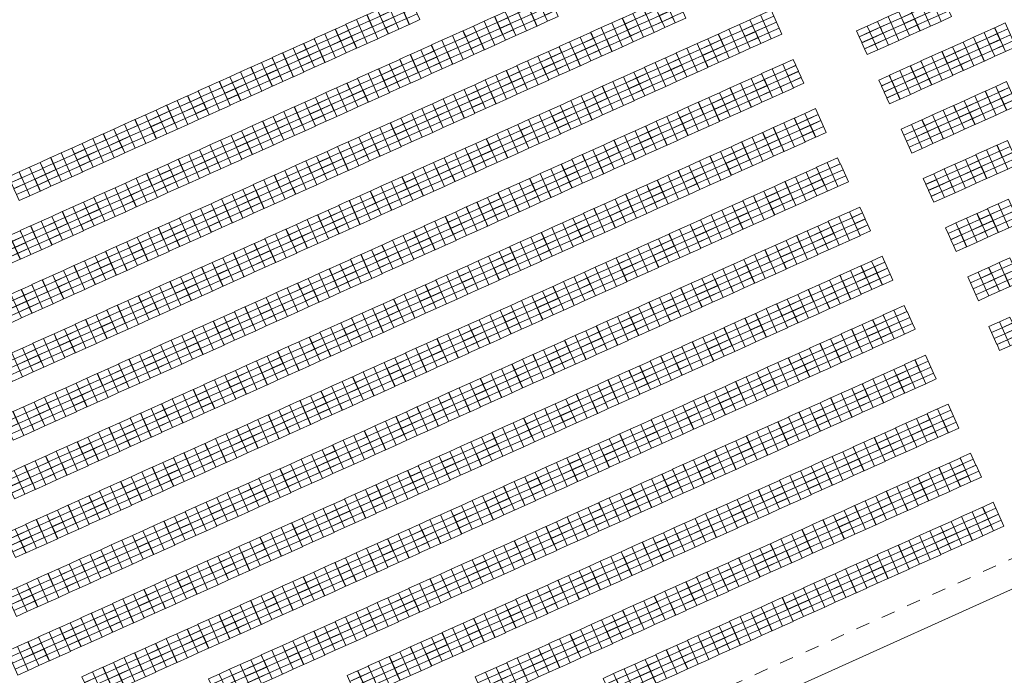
# Model space of a CAD drawing. Header units: metres. Extents: x 232744 to 233931, y 552844 to 554310.
# Tile 32 of 41: x 233612 to 233753, y 553834 to 553929. Entities that reach past the tile are written whole.
import ezdxf

# ---------------------------------------------------------------- set-up
doc = ezdxf.new("R2010")
doc.units = ezdxf.units.M
doc.linetypes.add('NLCS-HIDDEN', pattern=[4, 2, -2])
doc.layers.get('0').update_dxf_attribs({"lineweight": 18})
for name, color, linetype, lineweight in [('BH-N-contouren zonneakker', 251, 'NLCS-HIDDEN', 5), ('BH-N-hekwerk', 251, 'IE-TERREINAFSCHEIDING-KUNSTMATIG-OPEN', 18), ('GP-Field_Segment_Setback', 253, 'Continuous', 0), ('GP-Modules', 252, 'Continuous', 9)]:
    doc.layers.add(name, color=color, linetype=linetype, lineweight=lineweight)
doc.linetypes.add('IE-TERREINAFSCHEIDING-KUNSTMATIG-OPEN', pattern='A,7,-1.5,[67,NLCS.SHX,S=0.75,R=0,X=0,Y=0],-1.5', length=10)

# ---------------------------------------------------------------- blocks, each defined once
blk = doc.blocks.new('fs_3851792_full')
for p, q in [((0, 0), (1.65, 0)), ((0, -0.93), (0, 0)), ((1.65, 0), (1.65, -0.93)), ((1.65, -0.93), (0, -0.93)), ((0, -0.94), (1.65, -0.94)), ((0, -1.87), (0, -0.94)), ((1.65, -0.94), (1.65, -1.87)), ((1.65, -1.87), (0, -1.87)), ((0, -1.89), (1.65, -1.89)), ((0, -2.82), (0, -1.89)), ((1.65, -2.82), (0, -2.82)), ((0, -2.83), (1.65, -2.83)), ((0, -3.76), (0, -2.83)), ((1.65, -1.89), (1.65, -2.82)), ((1.65, -2.83), (1.65, -3.76)), ((1.65, -3.76), (0, -3.76))]:
    blk.add_line(p, q)
blk = doc.blocks.new('Groep-13-1')
at = {"layer": 'GP-Modules', "rotation": 24.29533370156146}
for p in [(233741.13, 553931.21, 2.17), (233742.65, 553931.89, 2.17), (233738.1, 553929.84, 2.17), (233739.62, 553930.53, 2.17), (233735.07, 553928.47, 2.17), (233736.59, 553929.16, 2.17), (233732.04, 553927.11, 2.17), (233733.56, 553927.79, 2.17), (233751.9, 553927.56, 2.17), (233747.35, 553925.5, 2.17), (233748.87, 553926.19, 2.17), (233750.38, 553926.87, 2.17), (233744.32, 553924.14, 2.17), (233745.84, 553924.82, 2.17), (233741.29, 553922.77, 2.17), (233742.81, 553923.45, 2.17), (233738.26, 553921.4, 2.17), (233739.78, 553922.08, 2.17), (233735.23, 553920.03, 2.17), (233736.75, 553920.71, 2.17), (233750.55, 553918.43, 2.17), (233752.07, 553919.12, 2.17), (233747.52, 553917.06, 2.17), (233749.04, 553917.75, 2.17), (233744.49, 553915.7, 2.17), (233746, 553916.38, 2.17), (233741.46, 553914.33, 2.17), (233742.97, 553915.01, 2.17), (233738.43, 553912.96, 2.17), (233739.94, 553913.64, 2.17), (233750.71, 553909.99, 2.17), (233752.23, 553910.67, 2.17), (233747.68, 553908.62, 2.17), (233749.2, 553909.31, 2.17), (233744.65, 553907.25, 2.17), (233746.17, 553907.94, 2.17), (233741.62, 553905.89, 2.17), (233743.14, 553906.57, 2.17), (233750.88, 553901.55, 2.17), (233752.39, 553902.23, 2.17), (233747.84, 553900.18, 2.17), (233749.36, 553900.86, 2.17), (233744.81, 553898.81, 2.17), (233746.33, 553899.5, 2.17), (233751.04, 553893.11, 2.17), (233752.55, 553893.79, 2.17), (233748.01, 553891.74, 2.17), (233749.52, 553892.42, 2.17), (233751.06, 553884.6, 2.17), (233752.57, 553885.28, 2.17)]:
    blk.add_blockref('fs_3851792_full', p, dxfattribs=at)

msp = doc.modelspace()

# ---------------------------------------------------------------- linework, layer by layer
at = {"layer": 'BH-N-contouren zonneakker', "flags": 128}
msp.add_lwpolyline([(233696.21, 554028.7), (233771.84, 554063.79), (233855.89, 553897.06), (233621.82, 553791.4), (233544.96, 553961.66)], close=True, dxfattribs=at)
at = {"layer": 'BH-N-hekwerk', "flags": 128}
msp.add_lwpolyline([(233694.56, 554032.35), (233773.67, 554069.05), (233861.34, 553895.14), (233619.82, 553786.11), (233539.66, 553963.69)], close=True, dxfattribs=at)

# ---------------------------------------------------------------- block references
at = {"layer": 'GP-Field_Segment_Setback'}
msp.add_blockref('Groep-13-1', (0, 0), dxfattribs=at)
at = {"layer": 'GP-Modules', "rotation": 24.29533370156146}
for p in [(233666.23, 553931.46, 2.17), (233684.58, 553931.22, 2.17), (233686.09, 553931.91, 2.17), (233704.44, 553931.68, 2.17), (233663.2, 553930.09, 2.17), (233664.71, 553930.77, 2.17), (233681.54, 553929.86, 2.17), (233683.06, 553930.54, 2.17), (233701.41, 553930.31, 2.17), (233702.92, 553930.99, 2.17), (233660.17, 553928.72, 2.17), (233661.68, 553929.4, 2.17), (233678.51, 553928.49, 2.17), (233680.03, 553929.17, 2.17), (233698.38, 553928.94, 2.17), (233699.89, 553929.62, 2.17), (233716.72, 553928.71, 2.17), (233718.24, 553929.39, 2.17), (233657.14, 553927.35, 2.17), (233658.65, 553928.04, 2.17), (233675.48, 553927.12, 2.17), (233677, 553927.8, 2.17), (233695.35, 553927.57, 2.17), (233696.86, 553928.25, 2.17), (233713.69, 553927.34, 2.17), (233715.21, 553928.02, 2.17), (233654.1, 553925.98, 2.17), (233655.62, 553926.67, 2.17), (233672.45, 553925.75, 2.17), (233673.97, 553926.43, 2.17), (233690.8, 553925.52, 2.17), (233692.32, 553926.2, 2.17), (233693.83, 553926.89, 2.17), (233710.66, 553925.97, 2.17), (233712.18, 553926.65, 2.17), (233651.07, 553924.62, 2.17), (233652.59, 553925.3, 2.17), (233669.42, 553924.38, 2.17), (233670.94, 553925.07, 2.17), (233687.77, 553924.15, 2.17), (233689.28, 553924.83, 2.17), (233707.63, 553924.6, 2.17), (233709.15, 553925.29, 2.17), (233648.04, 553923.25, 2.17), (233649.56, 553923.93, 2.17), (233666.39, 553923.01, 2.17), (233667.91, 553923.7, 2.17), (233684.74, 553922.78, 2.17), (233686.25, 553923.47, 2.17), (233704.6, 553923.23, 2.17), (233706.12, 553923.92, 2.17), (233645.01, 553921.88, 2.17), (233646.53, 553922.56, 2.17), (233663.36, 553921.65, 2.17), (233664.87, 553922.33, 2.17), (233681.71, 553921.41, 2.17), (233683.22, 553922.1, 2.17), (233701.57, 553921.87, 2.17), (233703.09, 553922.55, 2.17), (233719.92, 553921.63, 2.17), (233721.43, 553922.32, 2.17), (233640.47, 553919.83, 2.17), (233641.98, 553920.51, 2.17), (233643.5, 553921.19, 2.17), (233660.33, 553920.28, 2.17), (233661.84, 553920.96, 2.17), (233678.68, 553920.05, 2.17), (233680.19, 553920.73, 2.17), (233698.54, 553920.5, 2.17), (233700.05, 553921.18, 2.17), (233716.89, 553920.26, 2.17), (233718.4, 553920.95, 2.17), (233637.43, 553918.46, 2.17), (233638.95, 553919.14, 2.17), (233657.3, 553918.91, 2.17), (233658.81, 553919.59, 2.17), (233675.65, 553918.68, 2.17), (233677.16, 553919.36, 2.17), (233693.99, 553918.45, 2.17), (233695.51, 553919.13, 2.17), (233697.02, 553919.81, 2.17), (233713.86, 553918.9, 2.17), (233715.37, 553919.58, 2.17), (233634.4, 553917.09, 2.17), (233635.92, 553917.77, 2.17), (233654.27, 553917.54, 2.17), (233655.78, 553918.23, 2.17), (233672.61, 553917.31, 2.17), (233674.13, 553917.99, 2.17), (233690.96, 553917.08, 2.17), (233692.48, 553917.76, 2.17), (233710.83, 553917.53, 2.17), (233712.34, 553918.21, 2.17), (233631.37, 553915.72, 2.17), (233632.89, 553916.41, 2.17), (233651.24, 553916.17, 2.17), (233652.75, 553916.86, 2.17), (233669.58, 553915.94, 2.17), (233671.1, 553916.63, 2.17), (233687.93, 553915.71, 2.17), (233689.45, 553916.39, 2.17), (233707.79, 553916.16, 2.17), (233709.31, 553916.84, 2.17), (233628.34, 553914.35, 2.17), (233629.86, 553915.04, 2.17), (233648.2, 553914.81, 2.17), (233649.72, 553915.49, 2.17), (233666.55, 553914.57, 2.17), (233668.07, 553915.26, 2.17), (233684.9, 553914.34, 2.17), (233686.42, 553915.02, 2.17), (233704.76, 553914.79, 2.17), (233706.28, 553915.48, 2.17), (233723.11, 553914.56, 2.17), (233724.62, 553915.24, 2.17), (233625.31, 553912.99, 2.17), (233626.83, 553913.67, 2.17), (233643.66, 553912.75, 2.17), (233645.17, 553913.44, 2.17), (233646.69, 553914.12, 2.17), (233663.52, 553913.2, 2.17), (233665.04, 553913.89, 2.17), (233681.87, 553912.97, 2.17), (233683.38, 553913.66, 2.17), (233701.73, 553913.42, 2.17), (233703.25, 553914.11, 2.17), (233720.08, 553913.19, 2.17), (233721.59, 553913.87, 2.17), (233622.28, 553911.62, 2.17), (233623.8, 553912.3, 2.17), (233640.63, 553911.38, 2.17), (233642.14, 553912.07, 2.17), (233660.49, 553911.84, 2.17), (233662.01, 553912.52, 2.17), (233678.84, 553911.6, 2.17), (233680.35, 553912.29, 2.17), (233697.19, 553911.37, 2.17), (233698.7, 553912.06, 2.17), (233700.22, 553912.74, 2.17), (233717.04, 553911.82, 2.17), (233718.56, 553912.51, 2.17), (233619.25, 553910.25, 2.17), (233620.76, 553910.93, 2.17), (233637.6, 553910.02, 2.17), (233639.11, 553910.7, 2.17), (233657.46, 553910.47, 2.17), (233658.98, 553911.15, 2.17), (233675.81, 553910.24, 2.17), (233677.32, 553910.92, 2.17), (233694.16, 553910, 2.17), (233695.67, 553910.69, 2.17), (233714.01, 553910.45, 2.17), (233715.53, 553911.14, 2.17), (233616.22, 553908.88, 2.17), (233617.73, 553909.56, 2.17), (233634.57, 553908.65, 2.17), (233636.08, 553909.33, 2.17), (233654.43, 553909.1, 2.17), (233655.94, 553909.78, 2.17), (233672.78, 553908.87, 2.17), (233674.29, 553909.55, 2.17), (233691.12, 553908.64, 2.17), (233692.64, 553909.32, 2.17), (233710.98, 553909.08, 2.17), (233712.5, 553909.77, 2.17), (233613.19, 553907.51, 2.17), (233614.7, 553908.2, 2.17), (233631.53, 553907.28, 2.17), (233633.05, 553907.96, 2.17), (233651.4, 553907.73, 2.17), (233652.91, 553908.42, 2.17), (233669.75, 553907.5, 2.17), (233671.26, 553908.18, 2.17), (233688.09, 553907.27, 2.17), (233689.61, 553907.95, 2.17), (233707.95, 553907.72, 2.17), (233709.47, 553908.4, 2.17), (233726.3, 553907.49, 2.17), (233727.82, 553908.17, 2.17), (233610.16, 553906.14, 2.17), (233611.67, 553906.83, 2.17), (233628.5, 553905.91, 2.17), (233630.02, 553906.6, 2.17), (233646.85, 553905.68, 2.17), (233648.37, 553906.36, 2.17), (233649.88, 553907.05, 2.17), (233666.71, 553906.13, 2.17), (233668.23, 553906.82, 2.17), (233685.06, 553905.9, 2.17), (233686.58, 553906.58, 2.17), (233704.92, 553906.35, 2.17), (233706.44, 553907.03, 2.17), (233723.27, 553906.12, 2.17), (233724.79, 553906.8, 2.17), (233625.47, 553904.54, 2.17), (233626.99, 553905.23, 2.17), (233643.82, 553904.31, 2.17), (233645.34, 553905, 2.17), (233663.68, 553904.76, 2.17), (233665.2, 553905.45, 2.17), (233682.03, 553904.53, 2.17), (233683.55, 553905.21, 2.17), (233700.37, 553904.3, 2.17), (233701.89, 553904.98, 2.17), (233703.41, 553905.66, 2.17), (233720.24, 553904.75, 2.17), (233721.76, 553905.43, 2.17), (233622.44, 553903.18, 2.17), (233623.96, 553903.86, 2.17), (233640.79, 553902.94, 2.17), (233642.31, 553903.63, 2.17), (233660.65, 553903.39, 2.17), (233662.17, 553904.08, 2.17), (233679, 553903.16, 2.17), (233680.52, 553903.85, 2.17), (233697.34, 553902.93, 2.17), (233698.86, 553903.61, 2.17), (233717.21, 553903.38, 2.17), (233718.73, 553904.07, 2.17), (233619.41, 553901.81, 2.17), (233620.93, 553902.49, 2.17), (233637.76, 553901.57, 2.17), (233639.27, 553902.26, 2.17), (233657.62, 553902.03, 2.17), (233659.14, 553902.71, 2.17), (233675.97, 553901.79, 2.17), (233677.49, 553902.48, 2.17), (233694.31, 553901.56, 2.17), (233695.83, 553902.24, 2.17), (233714.18, 553902.01, 2.17), (233715.7, 553902.7, 2.17), (233616.38, 553900.44, 2.17), (233617.9, 553901.12, 2.17), (233634.73, 553900.21, 2.17), (233636.24, 553900.89, 2.17), (233654.59, 553900.66, 2.17), (233656.11, 553901.34, 2.17), (233672.94, 553900.43, 2.17), (233674.45, 553901.11, 2.17), (233691.28, 553900.19, 2.17), (233692.8, 553900.88, 2.17), (233711.15, 553900.65, 2.17), (233712.66, 553901.33, 2.17), (233729.5, 553900.41, 2.17), (233731.01, 553901.1, 2.17), (233613.35, 553899.07, 2.17), (233614.86, 553899.75, 2.17), (233631.7, 553898.84, 2.17), (233633.21, 553899.52, 2.17), (233650.04, 553898.61, 2.17), (233651.56, 553899.29, 2.17), (233653.08, 553899.97, 2.17), (233669.91, 553899.06, 2.17), (233671.42, 553899.74, 2.17), (233688.25, 553898.82, 2.17), (233689.77, 553899.51, 2.17), (233708.12, 553899.28, 2.17), (233709.63, 553899.96, 2.17), (233726.47, 553899.04, 2.17), (233727.98, 553899.73, 2.17), (233610.32, 553897.7, 2.17), (233611.83, 553898.39, 2.17), (233628.67, 553897.47, 2.17), (233630.18, 553898.15, 2.17), (233647.01, 553897.24, 2.17), (233648.53, 553897.92, 2.17), (233666.88, 553897.69, 2.17), (233668.39, 553898.37, 2.17), (233685.22, 553897.45, 2.17), (233686.74, 553898.14, 2.17), (233703.57, 553897.22, 2.17), (233705.09, 553897.91, 2.17), (233706.6, 553898.59, 2.17), (233723.44, 553897.68, 2.17), (233724.95, 553898.36, 2.17), (233608.8, 553897.02, 2.17), (233625.64, 553896.1, 2.17), (233627.15, 553896.79, 2.17), (233643.98, 553895.87, 2.17), (233645.5, 553896.55, 2.17), (233663.85, 553896.32, 2.17), (233665.36, 553897.01, 2.17), (233682.19, 553896.09, 2.17), (233683.7, 553896.77, 2.17), (233700.54, 553895.86, 2.17), (233702.06, 553896.54, 2.17), (233720.4, 553896.31, 2.17), (233721.92, 553896.99, 2.17), (233622.6, 553894.73, 2.17), (233624.12, 553895.42, 2.17), (233640.95, 553894.5, 2.17), (233642.47, 553895.19, 2.17), (233660.82, 553894.95, 2.17), (233662.33, 553895.64, 2.17), (233679.16, 553894.72, 2.17), (233680.67, 553895.4, 2.17), (233697.51, 553894.49, 2.17), (233699.03, 553895.17, 2.17), (233717.37, 553894.94, 2.17), (233718.89, 553895.62, 2.17), (233619.57, 553893.37, 2.17), (233621.09, 553894.05, 2.17), (233637.92, 553893.13, 2.17), (233639.44, 553893.82, 2.17), (233657.78, 553893.58, 2.17), (233659.3, 553894.27, 2.17), (233676.13, 553893.35, 2.17), (233677.64, 553894.03, 2.17), (233694.48, 553893.12, 2.17), (233695.99, 553893.8, 2.17), (233714.34, 553893.57, 2.17), (233715.86, 553894.26, 2.17), (233732.69, 553893.34, 2.17), (233734.21, 553894.02, 2.17), (233616.54, 553892, 2.17), (233618.06, 553892.68, 2.17), (233634.89, 553891.76, 2.17), (233636.41, 553892.45, 2.17), (233653.24, 553891.53, 2.17), (233654.75, 553892.22, 2.17), (233656.27, 553892.9, 2.17), (233673.1, 553891.98, 2.17), (233674.61, 553892.67, 2.17), (233691.45, 553891.75, 2.17), (233692.96, 553892.44, 2.17), (233711.31, 553892.2, 2.17), (233712.83, 553892.89, 2.17), (233729.66, 553891.97, 2.17), (233731.17, 553892.66, 2.17), (233613.51, 553890.63, 2.17), (233615.03, 553891.31, 2.17), (233631.86, 553890.4, 2.17), (233633.37, 553891.08, 2.17), (233650.21, 553890.16, 2.17), (233651.72, 553890.85, 2.17), (233670.07, 553890.61, 2.17), (233671.58, 553891.3, 2.17), (233688.42, 553890.38, 2.17), (233689.93, 553891.07, 2.17), (233706.77, 553890.15, 2.17), (233708.28, 553890.84, 2.17), (233709.8, 553891.52, 2.17), (233726.63, 553890.6, 2.17), (233728.14, 553891.29, 2.17), (233610.48, 553889.26, 2.17), (233612, 553889.94, 2.17), (233628.83, 553889.03, 2.17), (233630.34, 553889.71, 2.17), (233647.18, 553888.8, 2.17), (233648.69, 553889.48, 2.17), (233667.03, 553889.25, 2.17), (233668.55, 553889.93, 2.17), (233685.39, 553889.02, 2.17), (233686.9, 553889.7, 2.17), (233703.73, 553888.78, 2.17), (233705.25, 553889.47, 2.17), (233723.6, 553889.23, 2.17), (233725.11, 553889.92, 2.17), (233608.97, 553888.58, 2.17), (233625.8, 553887.66, 2.17), (233627.31, 553888.34, 2.17), (233644.15, 553887.43, 2.17), (233645.66, 553888.11, 2.17), (233664, 553887.88, 2.17), (233665.52, 553888.56, 2.17), (233682.36, 553887.65, 2.17), (233683.87, 553888.33, 2.17), (233700.7, 553887.41, 2.17), (233702.22, 553888.1, 2.17), (233720.57, 553887.87, 2.17), (233722.08, 553888.55, 2.17), (233622.77, 553886.29, 2.17), (233624.28, 553886.98, 2.17), (233641.11, 553886.06, 2.17), (233642.63, 553886.74, 2.17), (233660.97, 553886.51, 2.17), (233662.49, 553887.19, 2.17), (233679.32, 553886.28, 2.17), (233680.84, 553886.96, 2.17), (233697.67, 553886.05, 2.17), (233699.19, 553886.73, 2.17), (233717.54, 553886.5, 2.17), (233719.05, 553887.18, 2.17), (233735.88, 553886.27, 2.17), (233737.4, 553886.95, 2.17), (233619.74, 553884.92, 2.17), (233621.25, 553885.61, 2.17), (233638.08, 553884.69, 2.17), (233639.6, 553885.38, 2.17), (233656.43, 553884.46, 2.17), (233657.94, 553885.14, 2.17), (233659.46, 553885.83, 2.17), (233676.29, 553884.91, 2.17), (233677.81, 553885.59, 2.17), (233694.64, 553884.68, 2.17), (233696.16, 553885.36, 2.17), (233714.5, 553885.13, 2.17), (233716.02, 553885.81, 2.17), (233732.85, 553884.9, 2.17), (233734.37, 553885.58, 2.17), (233616.7, 553883.56, 2.17), (233618.22, 553884.24, 2.17), (233635.05, 553883.32, 2.17), (233636.57, 553884.01, 2.17), (233653.4, 553883.09, 2.17), (233654.91, 553883.77, 2.17), (233673.26, 553883.54, 2.17), (233674.78, 553884.23, 2.17), (233691.61, 553883.31, 2.17), (233693.13, 553883.99, 2.17), (233709.96, 553883.08, 2.17), (233711.47, 553883.76, 2.17), (233712.99, 553884.45, 2.17), (233729.82, 553883.53, 2.17), (233731.34, 553884.21, 2.17), (233613.67, 553882.19, 2.17), (233615.19, 553882.87, 2.17), (233632.02, 553881.96, 2.17), (233633.54, 553882.64, 2.17), (233650.36, 553881.72, 2.17), (233651.88, 553882.4, 2.17), (233670.23, 553882.17, 2.17), (233671.75, 553882.86, 2.17), (233688.58, 553881.94, 2.17), (233690.1, 553882.63, 2.17), (233706.93, 553881.71, 2.17), (233708.44, 553882.39, 2.17), (233726.79, 553882.16, 2.17), (233728.31, 553882.85, 2.17), (233610.64, 553880.82, 2.17), (233612.16, 553881.5, 2.17), (233628.99, 553880.59, 2.17), (233630.51, 553881.27, 2.17), (233647.33, 553880.35, 2.17), (233648.85, 553881.04, 2.17), (233667.2, 553880.81, 2.17), (233668.72, 553881.49, 2.17), (233685.55, 553880.57, 2.17), (233687.06, 553881.26, 2.17), (233703.9, 553880.34, 2.17), (233705.41, 553881.03, 2.17), (233723.76, 553880.79, 2.17), (233725.28, 553881.48, 2.17), (233609.13, 553880.14, 2.17), (233625.96, 553879.22, 2.17), (233627.48, 553879.9, 2.17), (233644.3, 553878.98, 2.17), (233645.82, 553879.67, 2.17), (233664.17, 553879.44, 2.17), (233665.69, 553880.12, 2.17), (233682.52, 553879.21, 2.17), (233684.03, 553879.89, 2.17), (233700.87, 553878.97, 2.17), (233702.38, 553879.66, 2.17), (233720.73, 553879.42, 2.17), (233722.24, 553880.11, 2.17), (233738.93, 553879.13, 2.17), (233740.45, 553879.81, 2.17), (233622.93, 553877.85, 2.17), (233624.44, 553878.53, 2.17), (233641.27, 553877.62, 2.17), (233642.79, 553878.3, 2.17), (233659.62, 553877.39, 2.17), (233661.14, 553878.07, 2.17), (233662.65, 553878.75, 2.17), (233679.49, 553877.84, 2.17), (233681, 553878.52, 2.17), (233697.83, 553877.6, 2.17), (233699.35, 553878.29, 2.17), (233716.18, 553877.37, 2.17), (233717.7, 553878.06, 2.17), (233719.21, 553878.74, 2.17), (233735.9, 553877.76, 2.17), (233737.42, 553878.44, 2.17), (233619.9, 553876.48, 2.17), (233621.41, 553877.17, 2.17), (233638.24, 553876.25, 2.17), (233639.76, 553876.93, 2.17), (233656.59, 553876.02, 2.17), (233658.11, 553876.7, 2.17), (233676.46, 553876.47, 2.17), (233677.97, 553877.15, 2.17), (233694.8, 553876.24, 2.17), (233696.32, 553876.92, 2.17), (233713.15, 553876, 2.17), (233714.67, 553876.69, 2.17), (233732.87, 553876.39, 2.17), (233734.39, 553877.08, 2.17), (233616.87, 553875.11, 2.17), (233618.38, 553875.8, 2.17), (233635.21, 553874.88, 2.17), (233636.73, 553875.56, 2.17), (233653.56, 553874.65, 2.17), (233655.08, 553875.33, 2.17), (233673.43, 553875.1, 2.17), (233674.94, 553875.78, 2.17), (233691.77, 553874.87, 2.17), (233693.29, 553875.55, 2.17), (233710.12, 553874.64, 2.17), (233711.64, 553875.32, 2.17), (233729.84, 553875.02, 2.17), (233731.36, 553875.71, 2.17), (233613.84, 553873.75, 2.17), (233615.35, 553874.43, 2.17), (233632.18, 553873.51, 2.17), (233633.69, 553874.2, 2.17), (233650.53, 553873.28, 2.17), (233652.05, 553873.97, 2.17), (233670.39, 553873.73, 2.17), (233671.91, 553874.42, 2.17), (233688.74, 553873.5, 2.17), (233690.26, 553874.18, 2.17), (233707.09, 553873.27, 2.17), (233708.61, 553873.95, 2.17), (233726.81, 553873.66, 2.17), (233728.33, 553874.34, 2.17), (233610.81, 553872.38, 2.17), (233612.32, 553873.06, 2.17), (233629.15, 553872.14, 2.17), (233630.66, 553872.83, 2.17), (233647.5, 553871.91, 2.17), (233649.02, 553872.6, 2.17), (233667.36, 553872.36, 2.17), (233668.88, 553873.05, 2.17), (233685.71, 553872.13, 2.17), (233687.23, 553872.82, 2.17), (233704.06, 553871.9, 2.17), (233705.57, 553872.58, 2.17), (233723.78, 553872.29, 2.17), (233725.29, 553872.97, 2.17), (233742.17, 553872.08, 2.17), (233743.69, 553872.76, 2.17), (233609.29, 553871.69, 2.17), (233626.12, 553870.77, 2.17), (233627.63, 553871.46, 2.17), (233644.47, 553870.54, 2.17), (233645.98, 553871.23, 2.17), (233662.82, 553870.31, 2.17), (233664.33, 553871, 2.17), (233665.85, 553871.68, 2.17), (233682.68, 553870.76, 2.17), (233684.2, 553871.45, 2.17), (233701.03, 553870.53, 2.17), (233702.54, 553871.22, 2.17), (233720.75, 553870.92, 2.17), (233722.26, 553871.6, 2.17), (233739.14, 553870.71, 2.17), (233740.66, 553871.39, 2.17), (233623.09, 553869.41, 2.17), (233624.6, 553870.09, 2.17), (233641.44, 553869.18, 2.17), (233642.95, 553869.86, 2.17), (233659.79, 553868.94, 2.17), (233661.3, 553869.63, 2.17), (233679.65, 553869.4, 2.17), (233681.16, 553870.08, 2.17), (233698, 553869.16, 2.17), (233699.51, 553869.85, 2.17), (233717.72, 553869.55, 2.17), (233719.23, 553870.23, 2.17), (233736.11, 553869.34, 2.17), (233737.63, 553870.02, 2.17), (233620.06, 553868.04, 2.17), (233621.57, 553868.72, 2.17), (233638.41, 553867.81, 2.17), (233639.92, 553868.49, 2.17), (233656.76, 553867.58, 2.17), (233658.27, 553868.26, 2.17), (233676.62, 553868.03, 2.17), (233678.13, 553868.71, 2.17), (233694.97, 553867.8, 2.17), (233696.48, 553868.48, 2.17), (233713.17, 553867.5, 2.17), (233714.69, 553868.18, 2.17), (233716.2, 553868.87, 2.17), (233733.08, 553867.97, 2.17), (233734.6, 553868.66, 2.17), (233617.02, 553866.67, 2.17), (233618.54, 553867.35, 2.17), (233635.38, 553866.44, 2.17), (233636.89, 553867.12, 2.17), (233653.72, 553866.21, 2.17), (233655.24, 553866.89, 2.17), (233673.59, 553866.66, 2.17), (233675.1, 553867.34, 2.17), (233691.94, 553866.43, 2.17), (233693.45, 553867.11, 2.17), (233710.14, 553866.13, 2.17), (233711.66, 553866.81, 2.17), (233730.05, 553866.6, 2.17), (233731.57, 553867.29, 2.17), (233613.99, 553865.3, 2.17), (233615.51, 553865.99, 2.17), (233632.35, 553865.07, 2.17), (233633.86, 553865.76, 2.17), (233650.69, 553864.84, 2.17), (233652.21, 553865.52, 2.17), (233670.56, 553865.29, 2.17), (233672.07, 553865.98, 2.17), (233688.9, 553865.06, 2.17), (233690.42, 553865.74, 2.17), (233707.11, 553864.76, 2.17), (233708.62, 553865.45, 2.17), (233727.02, 553865.23, 2.17), (233728.54, 553865.92, 2.17), (233745.41, 553865.02, 2.17), (233746.93, 553865.71, 2.17), (233609.45, 553863.25, 2.17), (233610.96, 553863.93, 2.17), (233612.48, 553864.62, 2.17), (233629.31, 553863.7, 2.17), (233630.83, 553864.39, 2.17), (233647.66, 553863.47, 2.17), (233649.18, 553864.16, 2.17), (233666.01, 553863.24, 2.17), (233667.53, 553863.92, 2.17), (233669.04, 553864.61, 2.17), (233685.87, 553863.69, 2.17), (233687.39, 553864.37, 2.17), (233704.08, 553863.39, 2.17), (233705.59, 553864.08, 2.17), (233723.99, 553863.87, 2.17), (233725.5, 553864.55, 2.17), (233742.38, 553863.66, 2.17), (233743.9, 553864.34, 2.17), (233626.28, 553862.34, 2.17), (233627.8, 553863.02, 2.17), (233644.63, 553862.1, 2.17), (233646.15, 553862.79, 2.17), (233662.98, 553861.87, 2.17), (233664.49, 553862.55, 2.17), (233682.84, 553862.32, 2.17), (233684.36, 553863.01, 2.17), (233701.05, 553862.03, 2.17), (233702.56, 553862.71, 2.17), (233719.44, 553861.81, 2.17), (233720.96, 553862.5, 2.17), (233722.47, 553863.18, 2.17), (233739.35, 553862.29, 2.17), (233740.87, 553862.97, 2.17), (233623.25, 553860.97, 2.17), (233624.77, 553861.65, 2.17), (233641.6, 553860.73, 2.17), (233643.12, 553861.42, 2.17), (233659.95, 553860.5, 2.17), (233661.46, 553861.19, 2.17), (233679.81, 553860.95, 2.17), (233681.33, 553861.64, 2.17), (233698.02, 553860.66, 2.17), (233699.53, 553861.34, 2.17), (233716.41, 553860.45, 2.17), (233717.93, 553861.13, 2.17), (233736.32, 553860.92, 2.17), (233737.84, 553861.6, 2.17), (233620.22, 553859.6, 2.17), (233621.74, 553860.28, 2.17), (233638.57, 553859.37, 2.17), (233640.09, 553860.05, 2.17), (233656.92, 553859.13, 2.17), (233658.43, 553859.82, 2.17), (233676.78, 553859.59, 2.17), (233678.3, 553860.27, 2.17), (233694.99, 553859.29, 2.17), (233696.5, 553859.97, 2.17), (233713.38, 553859.08, 2.17), (233714.9, 553859.76, 2.17), (233733.29, 553859.55, 2.17), (233734.81, 553860.24, 2.17), (233617.19, 553858.23, 2.17), (233618.71, 553858.91, 2.17), (233635.54, 553858, 2.17), (233637.05, 553858.68, 2.17), (233653.89, 553857.77, 2.17), (233655.4, 553858.45, 2.17), (233673.75, 553858.22, 2.17), (233675.27, 553858.9, 2.17), (233691.95, 553857.92, 2.17), (233693.47, 553858.6, 2.17), (233710.35, 553857.71, 2.17), (233711.87, 553858.39, 2.17), (233730.26, 553858.18, 2.17), (233731.78, 553858.87, 2.17), (233748.66, 553857.97, 2.17), (233750.17, 553858.66, 2.17), (233612.64, 553856.18, 2.17), (233614.16, 553856.86, 2.17), (233615.68, 553857.55, 2.17), (233632.51, 553856.63, 2.17), (233634.02, 553857.31, 2.17), (233650.86, 553856.4, 2.17), (233652.37, 553857.08, 2.17), (233669.2, 553856.17, 2.17), (233670.72, 553856.85, 2.17), (233672.23, 553857.53, 2.17), (233688.92, 553856.55, 2.17), (233690.44, 553857.24, 2.17), (233707.32, 553856.34, 2.17), (233708.83, 553857.03, 2.17), (233727.23, 553856.81, 2.17), (233728.74, 553857.5, 2.17), (233745.62, 553856.6, 2.17), (233747.14, 553857.29, 2.17), (233609.61, 553854.81, 2.17), (233611.13, 553855.49, 2.17), (233629.48, 553855.26, 2.17), (233630.99, 553855.95, 2.17), (233647.82, 553855.03, 2.17), (233649.34, 553855.71, 2.17), (233666.17, 553854.8, 2.17), (233667.69, 553855.48, 2.17), (233685.89, 553855.18, 2.17), (233687.41, 553855.87, 2.17), (233704.29, 553854.97, 2.17), (233705.8, 553855.66, 2.17), (233722.68, 553854.76, 2.17), (233724.2, 553855.45, 2.17), (233725.71, 553856.13, 2.17), (233742.59, 553855.24, 2.17), (233744.11, 553855.92, 2.17), (233626.45, 553853.89, 2.17), (233627.96, 553854.58, 2.17), (233644.79, 553853.66, 2.17), (233646.31, 553854.35, 2.17), (233663.14, 553853.43, 2.17), (233664.66, 553854.11, 2.17), (233682.86, 553853.82, 2.17), (233684.38, 553854.5, 2.17), (233701.26, 553853.61, 2.17), (233702.77, 553854.29, 2.17), (233719.65, 553853.39, 2.17), (233721.17, 553854.08, 2.17), (233739.56, 553853.87, 2.17), (233741.08, 553854.55, 2.17), (233623.42, 553852.53, 2.17), (233624.93, 553853.21, 2.17), (233641.76, 553852.29, 2.17), (233643.28, 553852.98, 2.17), (233660.11, 553852.06, 2.17), (233661.63, 553852.74, 2.17), (233679.83, 553852.45, 2.17), (233681.35, 553853.13, 2.17), (233698.23, 553852.24, 2.17), (233699.74, 553852.92, 2.17), (233716.62, 553852.03, 2.17), (233718.14, 553852.71, 2.17), (233736.53, 553852.5, 2.17), (233738.05, 553853.18, 2.17), (233620.38, 553851.16, 2.17), (233621.9, 553851.84, 2.17), (233638.73, 553850.92, 2.17), (233640.25, 553851.61, 2.17), (233657.08, 553850.69, 2.17), (233658.6, 553851.38, 2.17), (233676.8, 553851.08, 2.17), (233678.32, 553851.76, 2.17), (233695.2, 553850.87, 2.17), (233696.71, 553851.55, 2.17), (233713.59, 553850.66, 2.17), (233715.11, 553851.34, 2.17), (233733.5, 553851.13, 2.17), (233735.02, 553851.82, 2.17), (233615.84, 553849.1, 2.17), (233617.35, 553849.79, 2.17), (233618.87, 553850.47, 2.17), (233635.7, 553849.56, 2.17), (233637.22, 553850.24, 2.17), (233654.05, 553849.32, 2.17), (233655.56, 553850.01, 2.17), (233673.77, 553849.71, 2.17), (233675.28, 553850.4, 2.17), (233692.16, 553849.5, 2.17), (233693.68, 553850.18, 2.17), (233710.56, 553849.29, 2.17), (233712.07, 553849.97, 2.17), (233728.95, 553849.08, 2.17), (233730.47, 553849.76, 2.17), (233731.99, 553850.45, 2.17), (233612.81, 553847.74, 2.17), (233614.32, 553848.42, 2.17), (233632.67, 553848.19, 2.17), (233634.19, 553848.87, 2.17), (233651.02, 553847.96, 2.17), (233652.53, 553848.64, 2.17), (233669.22, 553847.66, 2.17), (233670.74, 553848.34, 2.17), (233672.25, 553849.03, 2.17), (233689.13, 553848.13, 2.17), (233690.65, 553848.82, 2.17), (233707.53, 553847.92, 2.17), (233709.04, 553848.61, 2.17), (233725.92, 553847.71, 2.17), (233727.44, 553848.39, 2.17), (233609.78, 553846.37, 2.17), (233611.29, 553847.05, 2.17), (233629.64, 553846.82, 2.17), (233631.15, 553847.5, 2.17), (233647.99, 553846.59, 2.17), (233649.5, 553847.27, 2.17), (233666.19, 553846.29, 2.17), (233667.71, 553846.98, 2.17), (233686.1, 553846.76, 2.17), (233687.62, 553847.45, 2.17), (233704.5, 553846.55, 2.17), (233706.01, 553847.24, 2.17), (233722.89, 553846.34, 2.17), (233724.41, 553847.03, 2.17), (233626.61, 553845.45, 2.17), (233628.12, 553846.14, 2.17), (233644.96, 553845.22, 2.17), (233646.47, 553845.9, 2.17), (233663.16, 553844.92, 2.17), (233664.68, 553845.61, 2.17), (233683.07, 553845.4, 2.17), (233684.59, 553846.08, 2.17), (233701.47, 553845.18, 2.17), (233702.98, 553845.87, 2.17), (233719.86, 553844.97, 2.17), (233721.38, 553845.66, 2.17), (233623.58, 553844.08, 2.17), (233625.09, 553844.77, 2.17), (233641.93, 553843.85, 2.17), (233643.44, 553844.54, 2.17), (233660.13, 553843.55, 2.17), (233661.65, 553844.24, 2.17), (233680.04, 553844.03, 2.17), (233681.56, 553844.71, 2.17), (233698.44, 553843.82, 2.17), (233699.95, 553844.5, 2.17), (233716.83, 553843.61, 2.17), (233718.35, 553844.29, 2.17), (233619.03, 553842.03, 2.17), (233620.55, 553842.72, 2.17), (233622.06, 553843.4, 2.17), (233638.89, 553842.48, 2.17), (233640.41, 553843.17, 2.17), (233657.1, 553842.19, 2.17), (233658.61, 553842.87, 2.17), (233677.01, 553842.66, 2.17), (233678.53, 553843.34, 2.17), (233695.4, 553842.45, 2.17), (233696.92, 553843.13, 2.17), (233713.8, 553842.24, 2.17), (233715.32, 553842.92, 2.17), (233616, 553840.66, 2.17), (233617.52, 553841.35, 2.17), (233635.86, 553841.11, 2.17), (233637.38, 553841.8, 2.17), (233654.07, 553840.82, 2.17), (233655.58, 553841.5, 2.17), (233672.46, 553840.61, 2.17), (233673.98, 553841.29, 2.17), (233675.49, 553841.98, 2.17), (233692.37, 553841.08, 2.17), (233693.89, 553841.76, 2.17), (233710.77, 553840.87, 2.17), (233712.28, 553841.55, 2.17), (233612.97, 553839.29, 2.17), (233614.48, 553839.98, 2.17), (233632.83, 553839.75, 2.17), (233634.35, 553840.43, 2.17), (233651.04, 553839.45, 2.17), (233652.55, 553840.13, 2.17), (233669.43, 553839.24, 2.17), (233670.95, 553839.92, 2.17), (233689.34, 553839.71, 2.17), (233690.86, 553840.4, 2.17), (233707.74, 553839.5, 2.17), (233709.25, 553840.19, 2.17), (233609.94, 553837.93, 2.17), (233611.45, 553838.61, 2.17), (233629.8, 553838.38, 2.17), (233631.32, 553839.06, 2.17), (233648.01, 553838.08, 2.17), (233649.52, 553838.77, 2.17), (233666.4, 553837.87, 2.17), (233667.92, 553838.55, 2.17), (233686.31, 553838.34, 2.17), (233687.83, 553839.03, 2.17), (233704.71, 553838.13, 2.17), (233706.22, 553838.82, 2.17), (233626.77, 553837.01, 2.17), (233628.29, 553837.69, 2.17), (233644.98, 553836.71, 2.17), (233646.49, 553837.4, 2.17), (233663.37, 553836.5, 2.17), (233664.89, 553837.19, 2.17), (233683.28, 553836.98, 2.17), (233684.8, 553837.66, 2.17), (233701.68, 553836.76, 2.17), (233703.19, 553837.45, 2.17), (233622.22, 553834.96, 2.17), (233623.74, 553835.64, 2.17), (233625.26, 553836.33, 2.17), (233641.94, 553835.35, 2.17), (233643.46, 553836.03, 2.17), (233660.34, 553835.13, 2.17), (233661.86, 553835.82, 2.17), (233678.73, 553834.92, 2.17), (233680.25, 553835.61, 2.17), (233681.77, 553836.29, 2.17), (233698.65, 553835.4, 2.17), (233700.16, 553836.08, 2.17), (233620.71, 553834.27, 2.17), (233638.91, 553833.98, 2.17), (233640.43, 553834.66, 2.17), (233658.82, 553834.45, 2.17), (233677.22, 553834.24, 2.17), (233695.61, 553834.03, 2.17), (233697.13, 553834.71, 2.17)]:
    msp.add_blockref('fs_3851792_full', p, dxfattribs=at)

doc.saveas('drawing.dxf')
